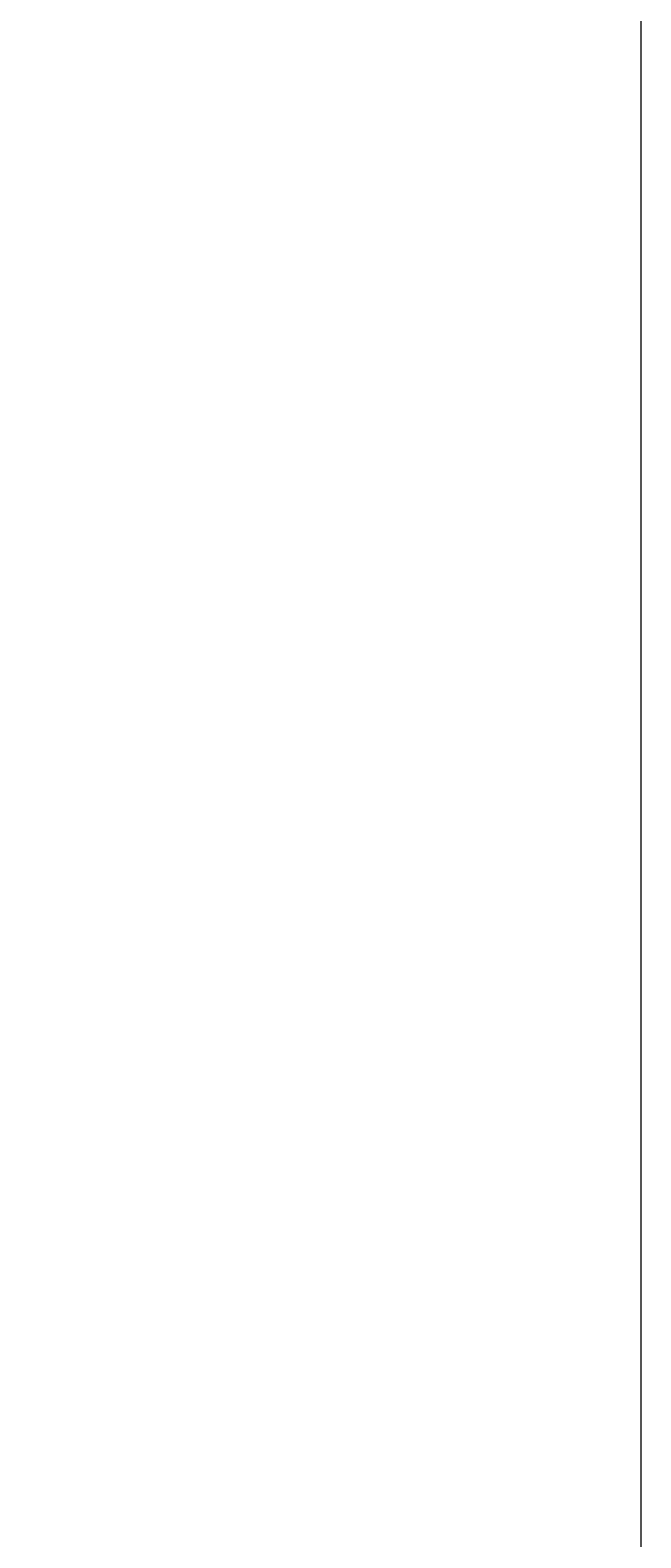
# Model space of a CAD drawing. Header units: inches. Extents: x 113025 to 158499, y 12149 to 30915.
# Tile 167 of 167: x 128955 to 129265, y 21128 to 21894. Entities that reach past the tile are written whole.
import ezdxf

# ---------------------------------------------------------------- set-up
doc = ezdxf.new("R2010")
doc.units = ezdxf.units.IN
doc.header["$MEASUREMENT"] = 0
for name, color, linetype, lineweight in [('EXHAUST AIR DUCT', 13, 'Continuous', 35), ('HVAC TEXT PP', 104, 'Continuous', 20), ('PP-SPRINKLER PIPE', 1, 'Continuous', 0)]:
    doc.layers.add(name, color=color, linetype=linetype, lineweight=lineweight)
doc.layers.add('PD_025_TEXT', color=61, linetype='Continuous')
doc.layers.add('PD_BASE', color=8, linetype='Continuous', transparency=0.5)
doc.styles.get("Standard").update_dxf_attribs({"font": 'arial.ttf', "height": 6})
doc.styles.add('style1', font='arial.ttf', dxfattribs={"height": 500})

# ---------------------------------------------------------------- blocks, each defined once
blk = doc.blocks.new('FIRST FLOOR AR PLAN')
at = {"layer": 'PD_BASE', "insert": (123878.34, 21590.18), "char_height": 8, "width": 128.4952, "attachment_point": 1, "style": 'style1'}
blk.add_mtext('\\pi61.063;S', dxfattribs=at)
blk = doc.blocks.new('zw$9BF9')
at = {"layer": 'EXHAUST AIR DUCT', "char_height": 6, "attachment_point": 1, "bg_fill": 2}
for s, insert in [('500 CFM \\PINLINE FAN \\PFOR TOILET EXHAUST', (236.37, 295.98)), ('\\pi44.666;150X150MM\\P\\pi38.073;200 CFM EACH', (60.69, 189.32))]:
    blk.add_mtext_dynamic_manual_height_columns(s, width=135.3112, gutter_width=50, heights=[0], dxfattribs=dict(at, insert=insert))
at = {"layer": 'HVAC TEXT PP', "insert": (-703.82, 140.46), "char_height": 6, "attachment_point": 1, "bg_fill": 2}
blk.add_mtext_dynamic_manual_height_columns('\\pi208.97;6 #SAG\\P\\pi170.01;SIZE:600X600MM\\P\\pi174.33;1200 CFM EACH', width=237.4875, gutter_width=50, heights=[0], dxfattribs=at)
at = {"layer": 'EXHAUST AIR DUCT', "insert": (165.6, 188.78), "char_height": 6, "attachment_point": 1, "bg_fill": 2}
blk.add_mtext_dynamic_manual_height_columns('\\pi44.666;150X150MM\\P\\pi38.073;200 CFM EACH', width=135.3112, gutter_width=50, heights=[0], dxfattribs=at)

msp = doc.modelspace()

# ---------------------------------------------------------------- linework, layer by layer
at = {"layer": 'PP-SPRINKLER PIPE'}
msp.add_lwpolyline([(120188.51, 23503.23), (129264.69, 23503.23), (129264.69, 20029.09), (120188.51, 20029.09)], close=True, dxfattribs=at)

# ---------------------------------------------------------------- next in the draw order: block references
at = {"layer": 'PD_025_TEXT'}
msp.add_blockref('FIRST FLOOR AR PLAN', (4595.69, 0), dxfattribs=at)

# ---------------------------------------------------------------- next in the draw order: block references
msp.add_blockref('zw$9BF9', (128594.68, 21350), dxfattribs=at)

doc.saveas('drawing.dxf')
